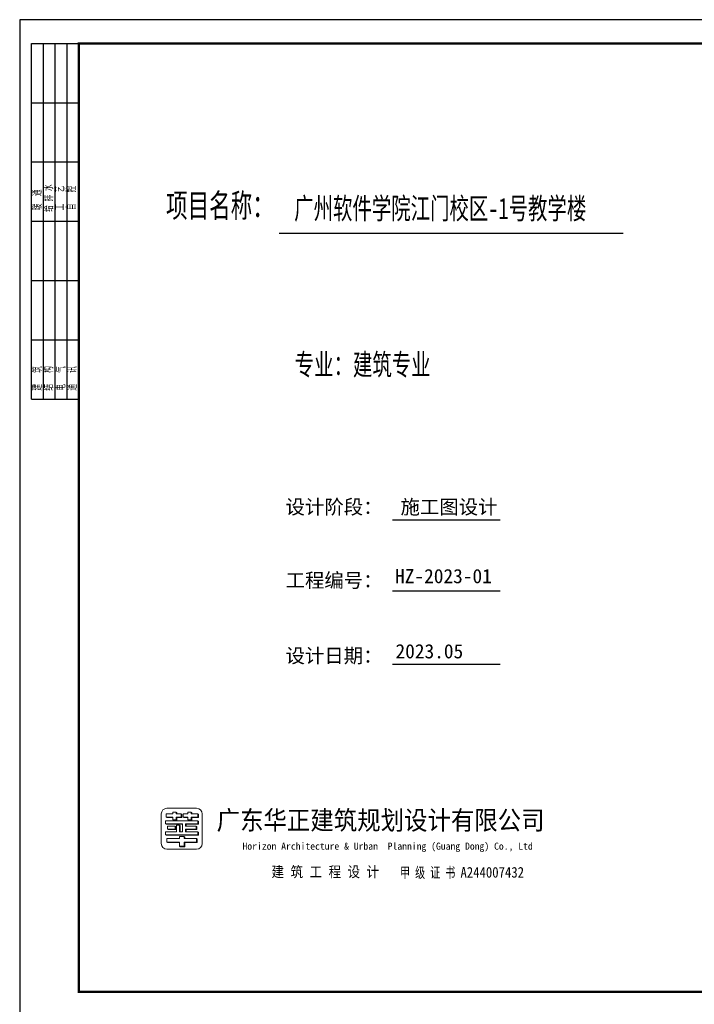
# Model space of a CAD drawing. Extents: x 1779708 to 7299578, y -1121471 to 88434.
# Tile 13 of 100: x 3833323 to 3861784, y -1042317 to -1000792. Entities that reach past the tile are written whole.
import ezdxf
from ezdxf.enums import TextEntityAlignment as Align

# ---------------------------------------------------------------- set-up
doc = ezdxf.new("R2010")
doc.units = 0
doc.header["$LTSCALE"] = 1000
doc.header["$MEASUREMENT"] = 0
doc.layers.get('0').update_dxf_attribs({"linetype": 'CONTINUOUS'})
for name, color, linetype in [('AXIS', 3, 'CONTINUOUS'), ('PUB_TEXT', 7, 'CONTINUOUS'), ('PUB_TITLE', 4, 'CONTINUOUS')]:
    doc.layers.add(name, color=color, linetype=linetype)
doc.layers.add('logo', color=81, linetype='CONTINUOUS', lineweight=18)
doc.styles.add('-华文中宋', font='txt', dxfattribs={"width": 0.8, "height": 750})
doc.styles.add('-宋体', font='simhei.ttf', dxfattribs={"width": 0.7})
doc.styles.get("Standard").update_dxf_attribs({"font": 'GBENOR', "bigfont": 'GBCBIG'})
doc.styles.add('STYLE1', font='txt', dxfattribs={"width": 0.5})
doc.styles.add('STYLE2', font='txt', dxfattribs={"width": 0.8, "height": 350})

# ---------------------------------------------------------------- blocks, each defined once
blk = doc.blocks.new('$titleblk$00000095')
for p, q in [((-150, 20), (-150, 0)), ((-150, 20), (0, 20)), ((-125, 20), (-125, 0)), ((-100, 20), (-100, 0)), ((-75, 20), (-75, 0)), ((-75, 20), (-75, 0)), ((-50, 20), (-50, 0)), ((-25, 20), (-25, 0)), ((0, 20), (0, 0)), ((-150, 15), (-75, 15)), ((-75, 15), (0, 15)), ((-150, 10), (-75, 10)), ((-75, 10), (0, 10)), ((-150, 5), (-75, 5)), ((-75, 5), (0, 5))]:
    blk.add_line(p, q)
at = {"width": 0.8}
for s, p in [('建   筑', (-146.45, 15.65)), ('暖  通', (-70.35, 15.73)), ('结   构', (-146.45, 10.91)), ('给 排 水', (-71.03, 10.9)), ('电   气', (-146.45, 5.65)), ('工   艺', (-70.35, 6.13)), ('通   讯', (-146.45, 0.88)), ('自   控', (-70.35, 1.24))]:
    blk.add_text(s, height=3.509, dxfattribs=at).set_placement(p)

msp = doc.modelspace()

# ---------------------------------------------------------------- hatches: boundary and pattern name
at = {"layer": 'logo'}
for points in [[(3840136, -1034281.5), (3840136, -1034419.8), (3839928.6, -1034419.8), (3839928.6, -1034530.4), (3839790.3, -1034530.4), (3839818.3, -1034548.1), (3839956.5, -1034548.1), (3839956.5, -1034437.4), (3840163.9, -1034437.4), (3840163.9, -1034299.2), (3840136, -1034281.5)], [(3839928.6, -1034212.4), (3839928.6, -1034281.5), (3839956.4, -1034281.4), (3839956.4, -1034230)], [(3840420.6, -1034530.4), (3840448.6, -1034548.1), (3840586.8, -1034548.1), (3840586.8, -1034437.4), (3840863.9, -1034437.4), (3840863.9, -1034299.2), (3840835.9, -1034281.5), (3840835.9, -1034419.8), (3840558.9, -1034419.8), (3840558.9, -1034530.4)], [(3840558.9, -1034212.5), (3840558.9, -1034281.5), (3840586.7, -1034281.5), (3840586.7, -1034230)], [(3840196.8, -1034717.8), (3840196.8, -1034701.7), (3839476.7, -1034701.7), (3839502.1, -1034717.8)], [(3839497.6, -1034419.8), (3839525.6, -1034437.4), (3839790.3, -1034437.4), (3839790.3, -1034419.8)], [(3840071.1, -1034764.6), (3840096.5, -1034780.6), (3840096.5, -1035037.2), (3840071.1, -1035037.2)], [(3840213.2, -1034419.8), (3840241.2, -1034437.4), (3840420.6, -1034437.4), (3840420.6, -1034419.8)], [(3840322.5, -1034701.7), (3840322.5, -1034806.6), (3840347.7, -1034806.6), (3840347.7, -1034717.8), (3840863.5, -1034717.8), (3840863.5, -1034592.1), (3840838.1, -1034576), (3840838.1, -1034701.7)], [(3840838.1, -1035037.2), (3840838.1, -1035162.9), (3839476.7, -1035162.9), (3839502.1, -1035178.9), (3840863.5, -1035178.9), (3840863.5, -1035053.2)], [(3839882.7, -1034806.6), (3839882.7, -1034932.3), (3839556.7, -1034932.3), (3839582.1, -1034948.4), (3839908.1, -1034948.4), (3839908.1, -1034822.7)], [(3840775.3, -1034806.6), (3840775.3, -1034932.3), (3840322.5, -1034932.3), (3840322.5, -1035037.2), (3840347.7, -1035037.2), (3840347.7, -1034948.4), (3840800.7, -1034948.4), (3840800.7, -1034822.7)], [(3840064.2, -1035493.5), (3840064.2, -1035477.4), (3839530, -1035477.4), (3839555.4, -1035493.5)], [(3840810.9, -1035493.5), (3840810.9, -1035349.2), (3840785.5, -1035325.8), (3840785.5, -1035477.4), (3840260.4, -1035477.4), (3840260.4, -1035654.4), (3840064.2, -1035654.4), (3840089.6, -1035670.4), (3840285.8, -1035670.4), (3840285.8, -1035493.5)], [(3840260.4, -1035239.9), (3840260.4, -1035325.9), (3840285.6, -1035325.5), (3840285.6, -1035256), (3840260.4, -1035239.9)]]:
    msp.add_hatch(color=256, dxfattribs=at).paths.add_polyline_path(points)

# ---------------------------------------------------------------- linework, layer by layer
for p, q in [((3839497.6, -1034419.8), (3839497.6, -1034281.5)), ((3839497.6, -1034281.5), (3839790.3, -1034281.5)), ((3839790.3, -1034281.5), (3839652.1, -1034281.5)), ((3839790.3, -1034212.4), (3839928.6, -1034212.4)), ((3839790.3, -1034281.5), (3839790.3, -1034212.4)), ((3839790.3, -1034212.4), (3839790.3, -1034281.5)), ((3839928.6, -1034212.4), (3839928.6, -1034281.5)), ((3839928.6, -1034212.4), (3839956.4, -1034230)), ((3839928.6, -1034281.5), (3840136, -1034281.5)), ((3839956.4, -1034230), (3839956.4, -1034281.4)), ((3840136, -1034281.5), (3840136, -1034281.5)), ((3840163.9, -1034299.2), (3840136, -1034281.5)), ((3840136, -1034281.5), (3840136, -1034419.8)), ((3840136, -1034281.5), (3840163.9, -1034299.2)), ((3840136, -1034281.5), (3840136, -1034419.8)), ((3840163.9, -1034437.4), (3840163.9, -1034299.2)), ((3840163.9, -1034299.2), (3840163.9, -1034437.4)), ((3840213.2, -1034419.8), (3840213.2, -1034281.5)), ((3840213.2, -1034281.5), (3840420.6, -1034281.5)), ((3840420.6, -1034212.4), (3840558.9, -1034212.4)), ((3840420.6, -1034281.5), (3840420.6, -1034212.4)), ((3840420.6, -1034212.4), (3840420.6, -1034281.5)), ((3840420.6, -1034212.4), (3840558.9, -1034212.4)), ((3840558.9, -1034212.4), (3840558.9, -1034281.5)), ((3840558.9, -1034212.5), (3840586.7, -1034230)), ((3840558.9, -1034281.5), (3840835.9, -1034281.5)), ((3840586.7, -1034230), (3840586.7, -1034281.5)), ((3840835.9, -1034281.5), (3840835.9, -1034281.5)), ((3840835.9, -1034281.5), (3840835.9, -1034419.8)), ((3840835.9, -1034419.8), (3840835.9, -1034281.5)), ((3840835.9, -1034281.5), (3840863.9, -1034299.2)), ((3840863.9, -1034437.4), (3840863.9, -1034299.2)), ((3840863.9, -1034299.2), (3840863.9, -1034437.4)), ((3839476.7, -1034576.1), (3840699.6, -1034576)), ((3839476.7, -1034703.8), (3839476.7, -1034576.4)), ((3839476.7, -1034701.7), (3840196.8, -1034701.7)), ((3839476.7, -1034701.7), (3839502.1, -1034717.8)), ((3839525.6, -1034437.4), (3839497.6, -1034419.8)), ((3839790.3, -1034419.8), (3839497.6, -1034419.8)), ((3839502.1, -1034717.8), (3840196.8, -1034717.8)), ((3839790.3, -1034437.4), (3839525.6, -1034437.4)), ((3839631.2, -1034576.1), (3839631.2, -1034576.1)), ((3840196.8, -1034701.7), (3839631.2, -1034701.7)), ((3839652.1, -1034419.8), (3839652.1, -1034419.8)), ((3839652.1, -1034419.8), (3839790.3, -1034419.8)), ((3839790.3, -1034419.8), (3839652.1, -1034419.8)), ((3840196.8, -1034717.8), (3839656.6, -1034717.8)), ((3839790.3, -1034437.4), (3839680, -1034437.4)), ((3839790.3, -1034419.8), (3839790.3, -1034437.4)), ((3839790.3, -1034530.4), (3839790.3, -1034419.8)), ((3839790.3, -1034530.4), (3839818.3, -1034548.1)), ((3839928.6, -1034530.4), (3839790.3, -1034530.4)), ((3839790.3, -1034530.4), (3839818.3, -1034548.1)), ((3839790.3, -1034530.4), (3839928.6, -1034530.4)), ((3839818.3, -1034548.1), (3839956.5, -1034548.1)), ((3839818.3, -1034548.1), (3839956.5, -1034548.1)), ((3839819.7, -1034576), (3840838.1, -1034576)), ((3840196.8, -1034701.7), (3839819.7, -1034701.7)), ((3839928.6, -1034419.8), (3839928.6, -1034530.4)), ((3840136, -1034419.8), (3839928.6, -1034419.8)), ((3839928.6, -1034419.8), (3839956.5, -1034437.4)), ((3839928.6, -1034419.8), (3839928.6, -1034530.4)), ((3840136, -1034419.8), (3839928.6, -1034419.8)), ((3839928.6, -1034530.4), (3839956.5, -1034548.1)), ((3840071.1, -1034576), (3839945.4, -1034576)), ((3839945.4, -1034764.6), (3840071.1, -1034764.6)), ((3839945.4, -1035037.2), (3839945.4, -1034764.6)), ((3839945.4, -1034764.6), (3840071.1, -1034764.6)), ((3839945.4, -1034764.6), (3840071.1, -1034764.6)), ((3839956.5, -1034419.8), (3839956.5, -1034548.1)), ((3839956.5, -1034437.4), (3840163.9, -1034437.4)), ((3839956.5, -1034548.1), (3839956.5, -1034437.4)), ((3840163.9, -1034437.4), (3839956.5, -1034437.4)), ((3840071.1, -1034764.6), (3840071.1, -1035037.2)), ((3840071.1, -1035037.2), (3840071.1, -1034764.6)), ((3840071.1, -1034764.6), (3840096.5, -1034780.6)), ((3840071.1, -1034764.6), (3840096.5, -1034780.6)), ((3840096.5, -1034780.6), (3840096.5, -1035037.2)), ((3840096.5, -1035037.2), (3840096.5, -1034780.6)), ((3840136, -1034419.8), (3840163.9, -1034437.4)), ((3840196.8, -1035037.2), (3840196.8, -1034701.7)), ((3840196.8, -1034701.7), (3840196.8, -1034717.8)), ((3840420.6, -1034419.8), (3840213.2, -1034419.8)), ((3840213.2, -1034419.8), (3840241.2, -1034437.4)), ((3840213.2, -1034419.8), (3840241.2, -1034437.4)), ((3840420.6, -1034419.8), (3840213.2, -1034419.8)), ((3840241.2, -1034437.4), (3840420.6, -1034437.4)), ((3840420.6, -1034437.4), (3840241.2, -1034437.4)), ((3840322.5, -1034701.7), (3840322.5, -1034806.6)), ((3840838.1, -1034701.7), (3840322.5, -1034701.7)), ((3840322.5, -1034701.7), (3840838.1, -1034701.7)), ((3840322.5, -1034806.6), (3840322.5, -1034701.7)), ((3840322.5, -1034701.7), (3840347.9, -1034717.8)), ((3840699.6, -1034701.7), (3840322.5, -1034701.7)), ((3840347.9, -1034717.8), (3840347.7, -1034806.6)), ((3840347.7, -1034806.6), (3840347.9, -1034717.8)), ((3840863.5, -1034717.8), (3840347.9, -1034717.8)), ((3840347.9, -1034717.8), (3840863.5, -1034717.8)), ((3840420.6, -1034437.4), (3840420.6, -1034419.8)), ((3840420.6, -1034530.4), (3840420.6, -1034419.8)), ((3840420.6, -1034530.4), (3840448.6, -1034548.1)), ((3840558.9, -1034530.4), (3840420.6, -1034530.4)), ((3840420.6, -1034530.4), (3840448.6, -1034548.1)), ((3840420.6, -1034530.4), (3840558.9, -1034530.4)), ((3840448.2, -1034576), (3840573.9, -1034576)), ((3840448.6, -1034548.1), (3840586.8, -1034548.1)), ((3840448.6, -1034548.1), (3840586.8, -1034548.1)), ((3840558.9, -1034419.8), (3840558.9, -1034530.4)), ((3840697.4, -1034419.8), (3840558.9, -1034419.8)), ((3840558.9, -1034419.8), (3840586.8, -1034437.4)), ((3840835.9, -1034419.8), (3840558.9, -1034419.8)), ((3840558.9, -1034419.8), (3840558.9, -1034530.4)), ((3840558.9, -1034530.4), (3840586.8, -1034548.1)), ((3840586.8, -1034437.4), (3840725.4, -1034437.4)), ((3840586.8, -1034548.1), (3840586.8, -1034437.4)), ((3840586.8, -1034437.4), (3840863.9, -1034437.4)), ((3840586.8, -1034437.4), (3840586.8, -1034548.1)), ((3840835.9, -1034419.8), (3840863.9, -1034437.4)), ((3840838.1, -1034576), (3840838.1, -1034701.7)), ((3840838.1, -1034701.7), (3840838.1, -1034576)), ((3840838.1, -1034576), (3840863.5, -1034592.1)), ((3840838.1, -1034576), (3840838.1, -1034701.7)), ((3840838.1, -1034701.7), (3840863.5, -1034717.8)), ((3840863.5, -1034592.1), (3840863.5, -1034717.8)), ((3840863.5, -1034592.1), (3840863.5, -1034717.8)), ((3839476.7, -1035037.2), (3839945.4, -1035037.2)), ((3839476.7, -1035162.9), (3839476.7, -1035037.2)), ((3839476.7, -1035162.9), (3840838.1, -1035162.9)), ((3839476.7, -1035162.9), (3839502.1, -1035178.9)), ((3839502.1, -1035178.9), (3840863.5, -1035178.9)), ((3839556.7, -1034806.6), (3839556.7, -1034932.3)), ((3839882.7, -1034806.6), (3839556.7, -1034806.6)), ((3839556.7, -1034932.3), (3839882.7, -1034932.3)), ((3839556.7, -1034932.3), (3839582.1, -1034948.4)), ((3839908.1, -1034948.4), (3839582.1, -1034948.4)), ((3840699.6, -1035162.9), (3839631.2, -1035162.9)), ((3840725, -1035178.9), (3839656.6, -1035178.9)), ((3839882.7, -1034932.3), (3839711.1, -1034932.3)), ((3839736.5, -1034948.4), (3839908.1, -1034948.4)), ((3839882.7, -1034932.3), (3839882.7, -1034806.6)), ((3839882.7, -1034806.6), (3839908.1, -1034822.7)), ((3839882.7, -1034806.6), (3839908.1, -1034822.7)), ((3839882.7, -1034932.3), (3839882.7, -1034806.6)), ((3839882.7, -1034932.3), (3839908.1, -1034948.4)), ((3839908.1, -1034822.7), (3839908.1, -1034948.4)), ((3839908.1, -1034822.7), (3839908.1, -1034948.4)), ((3840071.1, -1035037.2), (3840196.8, -1035037.2)), ((3840096.5, -1035037.2), (3840071.1, -1035037.2)), ((3840071.1, -1035037.2), (3840196.8, -1035037.2)), ((3840322.5, -1034806.6), (3840636.8, -1034806.6)), ((3840347.7, -1034806.6), (3840322.5, -1034806.6)), ((3840775.3, -1034806.6), (3840322.5, -1034806.6)), ((3840322.5, -1034932.3), (3840322.5, -1035037.2)), ((3840775.3, -1034932.3), (3840322.5, -1034932.3)), ((3840322.5, -1034932.3), (3840636.8, -1034932.3)), ((3840322.5, -1035037.2), (3840322.5, -1034932.3)), ((3840322.5, -1034932.3), (3840636.8, -1034932.3)), ((3840322.5, -1035037.2), (3840699.6, -1035037.2)), ((3840347.7, -1035037.2), (3840322.5, -1035037.2)), ((3840838.1, -1035037.2), (3840322.5, -1035037.2)), ((3840347.9, -1034948.4), (3840347.7, -1035037.2)), ((3840347.7, -1035037.2), (3840347.9, -1034948.4)), ((3840800.7, -1034948.4), (3840347.9, -1034948.4)), ((3840347.9, -1034948.4), (3840662.2, -1034948.4)), ((3840699.6, -1035037.2), (3840699.6, -1035037.2)), ((3840775.3, -1034932.3), (3840775.3, -1034806.6)), ((3840775.3, -1034806.6), (3840800.7, -1034822.7)), ((3840775.3, -1034932.3), (3840800.7, -1034948.4)), ((3840800.7, -1034822.7), (3840800.7, -1034942.3)), ((3840800.7, -1034822.7), (3840800.7, -1034948.4)), ((3840838.1, -1035162.9), (3840838.1, -1035037.2)), ((3840838.1, -1035037.2), (3840863.5, -1035053.2)), ((3840838.1, -1035162.9), (3840863.5, -1035178.9)), ((3840863.5, -1035053.2), (3840863.5, -1035178.9)), ((3840863.5, -1035053.2), (3840863.5, -1035178.9)), ((3840064.2, -1035325.8), (3839530, -1035325.8)), ((3839530, -1035325.8), (3839530, -1035477.4)), ((3839530, -1035477.4), (3839555.4, -1035493.5)), ((3839530, -1035477.4), (3840064.2, -1035477.4)), ((3840064.2, -1035493.5), (3839555.4, -1035493.5)), ((3839555.4, -1035493.5), (3840064.2, -1035493.5)), ((3839684.5, -1035477.4), (3840064.2, -1035477.4)), ((3839720.7, -1035477.4), (3839720.7, -1035477.4)), ((3839720.7, -1035477.4), (3839720.7, -1035477.4)), ((3840064.2, -1035239.9), (3840260.4, -1035239.9)), ((3840064.2, -1035239.9), (3840064.2, -1035325.8)), ((3840064.2, -1035477.4), (3840064.2, -1035654.4)), ((3840260.4, -1035239.9), (3840260.4, -1035239.9)), ((3840285.6, -1035256), (3840260.4, -1035239.9)), ((3840260.4, -1035239.9), (3840260.4, -1035325.9)), ((3840260.4, -1035325.9), (3840285.6, -1035325.5)), ((3840785.5, -1035325.8), (3840260.4, -1035325.8)), ((3840260.4, -1035477.4), (3840785.5, -1035477.4)), ((3840260.4, -1035654.4), (3840260.4, -1035477.4)), ((3840260.4, -1035477.4), (3840285.8, -1035493.5)), ((3840260.4, -1035477.4), (3840636.9, -1035477.4)), ((3840260.4, -1035643.1), (3840260.4, -1035477.4)), ((3840285.6, -1035325.5), (3840285.6, -1035256)), ((3840285.8, -1035493.5), (3840285.8, -1035670.4)), ((3840810.9, -1035493.5), (3840285.8, -1035493.5)), ((3840285.8, -1035670.4), (3840285.8, -1035493.5)), ((3840285.8, -1035493.5), (3840810.9, -1035493.5)), ((3840636.9, -1035325.8), (3840636.9, -1035325.8)), ((3840785.5, -1035325.8), (3840810.9, -1035349.2)), ((3840785.5, -1035325.8), (3840785.5, -1035477.4)), ((3840785.5, -1035477.4), (3840810.9, -1035493.5)), ((3840810.9, -1035349.2), (3840810.9, -1035493.5)), ((3840064.2, -1035654.4), (3840260.4, -1035654.4)), ((3840089.6, -1035670.4), (3840064.2, -1035654.4)), ((3840064.2, -1035654.4), (3840089.6, -1035670.4)), ((3840064.2, -1035654.4), (3840260.4, -1035654.4)), ((3840260.4, -1035654.4), (3840285.8, -1035670.4))]:
    msp.add_line(p, q, dxfattribs=at)
msp.add_lwpolyline([(3839298.3, -1034288.1, -0.4081506), (3839536.9, -1034049.5), (3840787.8, -1034049.5, -0.4081506), (3841026.3, -1034288.1), (3841026.3, -1035539, -0.4081506), (3840787.8, -1035777.5), (3839536.9, -1035777.5, -0.4081506), (3839298.3, -1035539)], format="xyb", close=True, dxfattribs=at)
for points in [[(3839928.6, -1034212.4), (3839928.6, -1034281.5), (3839956.4, -1034281.4), (3839956.4, -1034230)], [(3840420.6, -1034530.4), (3840448.6, -1034548.1), (3840586.8, -1034548.1), (3840586.8, -1034437.4), (3840863.9, -1034437.4), (3840863.9, -1034299.2), (3840835.9, -1034281.5), (3840835.9, -1034419.8), (3840558.9, -1034419.8), (3840558.9, -1034530.4)], [(3840558.9, -1034212.5), (3840558.9, -1034281.5), (3840586.7, -1034281.5), (3840586.7, -1034230)], [(3840196.8, -1034717.8), (3840196.8, -1034701.7), (3839476.7, -1034701.7), (3839502.1, -1034717.8)], [(3839497.6, -1034419.8), (3839525.6, -1034437.4), (3839790.3, -1034437.4), (3839790.3, -1034419.8)], [(3840322.5, -1034701.7), (3840322.5, -1034806.6), (3840347.7, -1034806.6), (3840347.7, -1034717.8), (3840863.5, -1034717.8), (3840863.5, -1034592.1), (3840838.1, -1034576), (3840838.1, -1034701.7)], [(3840838.1, -1035037.2), (3840838.1, -1035162.9), (3839476.7, -1035162.9), (3839502.1, -1035178.9), (3840863.5, -1035178.9), (3840863.5, -1035053.2)], [(3839882.7, -1034806.6), (3839882.7, -1034932.3), (3839556.7, -1034932.3), (3839582.1, -1034948.4), (3839908.1, -1034948.4), (3839908.1, -1034822.7)], [(3840775.3, -1034806.6), (3840775.3, -1034932.3), (3840322.5, -1034932.3), (3840322.5, -1035037.2), (3840347.7, -1035037.2), (3840347.7, -1034948.4), (3840800.7, -1034948.4), (3840800.7, -1034822.7)], [(3840064.2, -1035493.5), (3840064.2, -1035477.4), (3839530, -1035477.4), (3839555.4, -1035493.5)], [(3840810.9, -1035493.5), (3840810.9, -1035349.2), (3840785.5, -1035325.8), (3840785.5, -1035477.4), (3840260.4, -1035477.4), (3840260.4, -1035654.4), (3840064.2, -1035654.4), (3840089.6, -1035670.4), (3840285.8, -1035670.4), (3840285.8, -1035493.5), (3840810.9, -1035493.5)]]:
    msp.add_lwpolyline(points, close=True, dxfattribs=at)
at = {"layer": 'PUB_TEXT'}
for p, q in [((3844273.6, -1009795.1), (3858788.3, -1009795.1)), ((3849054.4, -1021884.8), (3853595.2, -1021884.8)), ((3849054.4, -1024881), (3853595.2, -1024881)), ((3849054.4, -1027971.3), (3853595.2, -1027971.3))]:
    msp.add_line(p, q, dxfattribs=at)
at = {"layer": 'PUB_TITLE'}
msp.add_lwpolyline([(3833323.3, -1042792.1), (3892723.3, -1042792.1), (3892723.3, -1000792.1), (3833323.3, -1000792.1)], close=True, dxfattribs=at)
at = {"layer": 'PUB_TITLE', "const_width": 100}
msp.add_lwpolyline([(3835823.3, -1041792.1), (3891723.3, -1041792.1), (3891723.3, -1001792.1), (3835823.3, -1001792.1)], close=True, dxfattribs=at)

# ---------------------------------------------------------------- block references
at = {"layer": 'PUB_TITLE', "xscale": 100, "yscale": 100, "zscale": 100, "rotation": 90}
msp.add_blockref('$titleblk$00000095', (3835823.3, -1001792.1), dxfattribs=at)

# ---------------------------------------------------------------- texts
at = {"style": '-宋体'}
msp.add_text('Horizon Architecture & Urban  Planning (Guang Dong) Co., Ltd', height=300, dxfattribs=at).set_placement((3842723, -1035797.3))
at = {"layer": 'AXIS', "style": 'STYLE1', "width": 0.9}
msp.add_text('建 筑 工 程 设 计', height=450, dxfattribs=at).set_placement((3846215.7, -1037089.6), align=Align.BOTTOM_CENTER)
at = {"layer": 'AXIS'}
for s, style, width, p, p2 in [('甲 级 证 书', 'STYLE1', 0.663012, (3849369.5, -1036985), (3851703.3, -1036985)), ('A244007432', 'STYLE2', 0.837579, (3851919.2, -1036974.5), (3854599.4, -1036974.5))]:
    msp.add_text(s, height=450, dxfattribs=dict(at, style=style, width=width)).set_placement(p, p2, align=Align.FIT)
at = {"layer": 'PUB_TEXT'}
for s, height, style, width, p in [('项目名称：  ', 1000, 'STYLE2', 0.7, (3839496.2, -1009128.5)), ('广州软件学院江门校区-1号教学楼', 900, 'STYLE2', 0.7, (3844902.9, -1009200.4)), ('专业：建筑专业', 900, 'STYLE2', 0.7, (3844925.3, -1015786.3)), ('广东华正建筑规划设计有限公司', 800, '-华文中宋', 0.95, (3841632.7, -1034953.6))]:
    msp.add_text(s, height=height, dxfattribs=dict(at, style=style, width=width)).set_placement(p)
at = {"layer": 'PUB_TEXT', "style": '-宋体'}
for s, p in [('设计阶段：', (3844538.5, -1021640.2)), ('施工图设计', (3849388.5, -1021640.2)), ('HZ-2023-01', (3849159.8, -1024557.6)), ('工程编号：', (3844538.5, -1024735.5)), ('设计日期：', (3844538.5, -1027914.9)), ('2023.05', (3849177.7, -1027726.6))]:
    msp.add_text(s, height=600, dxfattribs=at).set_placement(p)

doc.saveas('drawing.dxf')
